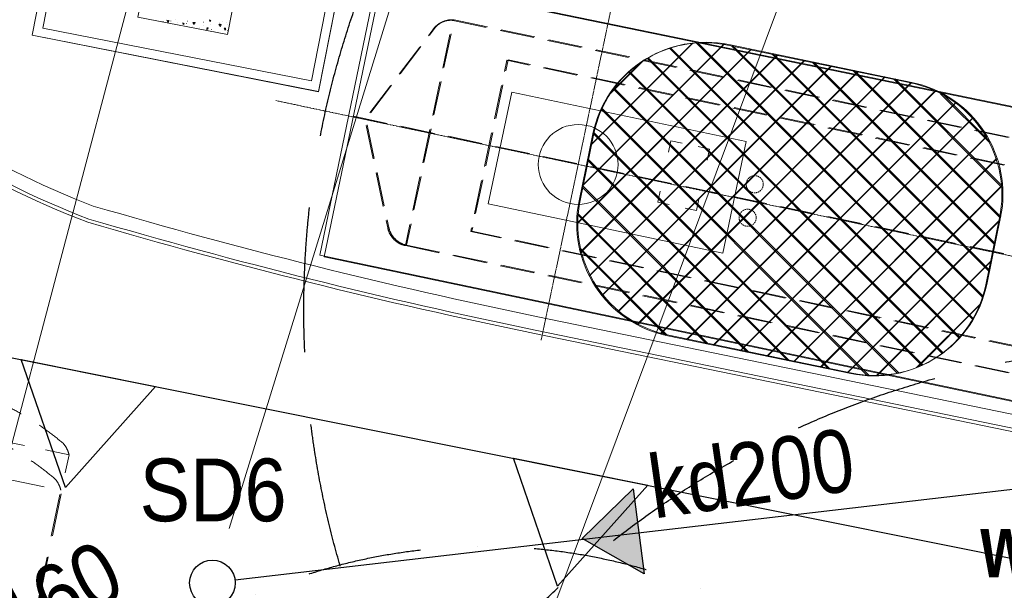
# Model space of a CAD drawing. Header units: millimetres. Extents: x 19047 to 276906, y -533553 to -451719.
# Tile 26 of 36: x 54949 to 63580, y -471896 to -466897. Entities that reach past the tile are written whole.
import ezdxf
from ezdxf.lldxf.tags import DXFTag

# ---------------------------------------------------------------- set-up
doc = ezdxf.new("R2010")
doc.units = ezdxf.units.MM
doc.header["$MEASUREMENT"] = 0
for name, pattern in [('CENTRE2', [28.575, 19.05, -3.175, 3.175, -3.175]), ('DASHDOT', [1000, 500, -250, 0, -250]), ('DASHED', [19.05, 12.7, -6.35]), ('Krawędzie ukryte drobniejsze', [425, 300, -125]), ('Krawędzie ukryte drobniejsze kopia', [562.5, 375, -187.5])]:
    doc.linetypes.add(name, pattern=pattern)
for name, color, linetype, lineweight in [('0_Nr_pióra__101', 7, 'Continuous', 5), ('ODLEGŁOŚCI BEZPIECZNE OD LPG', 1, 'DASHED', 30), ('ODLEGŁOŚCI BEZPIECZNE OD PALIW PŁYNNYCH', 30, 'DASHDOT', 30), ('PZT - strefy zagrożenia wybuchem_Nr_pióra__127', 6, 'Continuous', 5), ('PZT - strefy zagrożenia wybuchem_Nr_pióra__239', 6, 'Continuous', 13), ('PZT elementy dodatkowe_Nr_pióra__1', 7, 'Continuous', 13), ('PZT elementy dodatkowe_Nr_pióra__101', 7, 'Continuous', 5), ('PZT woda_Nr_pióra__1', 7, 'Continuous', 13), ('PZT_Nr_pióra__1', 7, 'Continuous', 13), ('PZT_Nr_pióra__101', 7, 'Continuous', 5), ('PZT_Nr_pióra__205', 8, 'Continuous', 5), ('PZT_Nr_pióra__21', 7, 'Continuous', 25), ('PZT_Nr_pióra__41', 7, 'Continuous', 15)]:
    doc.layers.add(name, color=color, linetype=linetype, lineweight=lineweight)
doc.layers.add('IS_Węzeł_sieci_kanalizacyjnej_-_opisy', color=7, linetype='Continuous')
doc.layers.add('PZT_i_KD', color=7, linetype='Continuous', lineweight=30, true_color=0x136734)
doc.styles.add('GENERATED_STYLE_9', font='txt')
doc.linetypes.add('Przekreślana podwójnie kopia-000', pattern='A,0,[2,PAB PZT Rew_1 11_04_20251.Shx,S=9.920635,R=0,X=0,Y=0],-1250,0', length=1250)
tags = doc.linetypes.add('SOLID', pattern=[10, 10, 0]).pattern_tags.tags
tags[6:7] = [DXFTag(74, 4), DXFTag(75, 0), DXFTag(340, '0'), DXFTag(46, 0.0), DXFTag(50, 0.0), DXFTag(44, 0.0), DXFTag(45, 0.0)]
tags[4:5] = [DXFTag(74, 4), DXFTag(75, 0), DXFTag(340, '0'), DXFTag(46, 0.0), DXFTag(50, 0.0), DXFTag(44, 0.0), DXFTag(45, 0.0)]

# ---------------------------------------------------------------- blocks, each defined once
blk = doc.blocks.new('Etykieta_5', base_point=(39473.9, -684457.8))
at = {"layer": '0_Nr_pióra__101', "linetype": 'Continuous'}
for p, q in [((40033.9, -683014.1), (38913.9, -683014.1)), ((38913.9, -683014.1), (38913.9, -684455.3)), ((40033.9, -684455.3), (40033.9, -683014.1)), ((38913.9, -684455.3), (40033.9, -684455.3))]:
    blk.add_line(p, q, dxfattribs=at)
at = {"layer": '0_Nr_pióra__101', "insert": (40526.7, -683297.2), "char_height": 875, "attachment_point": 3, "style": 'GENERATED_STYLE_9'}
blk.add_mtext('\\A1;{\\pt0,101000;\\fArial Narrow|b1|i0|c238|p34;5. \\fArial Narrow|b1|i0|c238|p34;\\A1{\\H.66x;\\S^  ;}\\fArial Narrow|b1|i0|c238|p34;\\fArial Narrow|b1|i0|c238|p34;\\A1{\\H.66x;\\S^  ;}\\fArial Narrow|b1|i0|c238|p34;\\fArial Narrow|b1|i0|c238|p34;\\fArial Narrow|b1|i0|c238|p34;\\fArial Narrow|b1|i0|c238|p34;\\fArial Narrow|b1|i0|c238|p34;\\fArial Narrow|b1|i0|c238|p34;\\fArial Narrow|b1|i0|c238|p34;\\fArial Narrow|b1|i0|c238|p34;\\fArial Narrow|b1|i0|c238|p34;\\fArial Narrow|b1|i0|c238|p34;\\fArial Narrow|b1|i0|c238|p34;\\fArial Narrow|b1|i0|c238|p34;\\fArial Narrow|b1|i0|c238|p34;\\fArial Narrow|b1|i0|c238|p34;\\fArial Narrow|b1|i0|c238|p34;\\fArial Narrow|b1|i0|c238|p34;\\fArial Narrow|b1|i0|c238|p34;\\fArial Narrow|b1|i0|c238|p34;\\fArial Narrow|b1|i0|c238|p34;\\fArial Narrow|b1|i0|c238|p34;\\fArial Narrow|b1|i0|c238|p34;\\fArial Narrow|b1|i0|c238|p34;\\fArial Narrow|b1|i0|c238|p34;\\fArial Narrow|b1|i0|c238|p34;\\fArial Narrow|b1|i0|c238|p34;\\fArial Narrow|b1|i0|c238|p34;}', dxfattribs=at)
blk = doc.blocks.new('Etykieta_6', base_point=(42454.5, -685272.7))
at = {"layer": '0_Nr_pióra__101', "linetype": 'Continuous'}
for p, q in [((43014.6, -683829), (41894.5, -683829)), ((41894.5, -683829), (41894.5, -685270.2)), ((43014.6, -685270.2), (43014.6, -683829)), ((41894.5, -685270.2), (43014.6, -685270.2))]:
    blk.add_line(p, q, dxfattribs=at)
at = {"layer": '0_Nr_pióra__101', "insert": (43434.1, -684098.9), "char_height": 875, "attachment_point": 3, "style": 'GENERATED_STYLE_9'}
blk.add_mtext('\\A1;{\\pt0,101000;\\fArial Narrow|b1|i0|c238|p34;6. \\fArial Narrow|b1|i0|c238|p34;\\A1{\\H.66x;\\S^  ;}\\fArial Narrow|b1|i0|c238|p34;\\fArial Narrow|b1|i0|c238|p34;\\A1{\\H.66x;\\S^  ;}\\fArial Narrow|b1|i0|c238|p34;\\fArial Narrow|b1|i0|c238|p34;\\fArial Narrow|b1|i0|c238|p34;\\fArial Narrow|b1|i0|c238|p34;\\fArial Narrow|b1|i0|c238|p34;\\fArial Narrow|b1|i0|c238|p34;\\fArial Narrow|b1|i0|c238|p34;\\fArial Narrow|b1|i0|c238|p34;\\fArial Narrow|b1|i0|c238|p34;\\fArial Narrow|b1|i0|c238|p34;\\fArial Narrow|b1|i0|c238|p34;\\fArial Narrow|b1|i0|c238|p34;\\fArial Narrow|b1|i0|c238|p34;\\fArial Narrow|b1|i0|c238|p34;\\fArial Narrow|b1|i0|c238|p34;\\fArial Narrow|b1|i0|c238|p34;\\fArial Narrow|b1|i0|c238|p34;\\fArial Narrow|b1|i0|c238|p34;\\fArial Narrow|b1|i0|c238|p34;\\fArial Narrow|b1|i0|c238|p34;\\fArial Narrow|b1|i0|c238|p34;\\fArial Narrow|b1|i0|c238|p34;\\fArial Narrow|b1|i0|c238|p34;\\fArial Narrow|b1|i0|c238|p34;\\fArial Narrow|b1|i0|c238|p34;\\fArial Narrow|b1|i0|c238|p34;}', dxfattribs=at)

msp = doc.modelspace()

# ---------------------------------------------------------------- hatches: boundary and pattern name
at = {"layer": 'PZT - strefy zagrożenia wybuchem_Nr_pióra__127', "linetype": 'Continuous'}
h = msp.add_hatch(dxfattribs=at)
h.set_pattern_fill('Siatka_5x5_ukośna', color=256, scale=1000, style=0, pattern_type=2)
h.set_pattern_definition([(45, (21972.7, 217819.26), (-141.421356, 141.421356), []), (135, (21972.7, 217819.26), (141.421356, 141.421356), [])])
h.paths.add_polyline_path([(59851.7, -468484, 0.414214), (60629, -469665.5), (62235.1, -469996.9, 0.414214), (63416.6, -469219.7), (63537.8, -468632, 0.414214), (62760.6, -467450.6), (61154.4, -467119.1, 0.414214), (59973, -467896.4)])
at = {"layer": 'PZT - strefy zagrożenia wybuchem_Nr_pióra__239', "linetype": 'Continuous'}
h = msp.add_hatch(dxfattribs=at)
h.set_pattern_fill('Siatka_5x5_ukośna', color=256, style=0, pattern_type=2)
h.set_pattern_definition([(45, (21982.28, 217823.63), (-141.421356, 141.421356), []), (135, (21982.28, 217823.63), (141.421356, 141.421356), [])])
h.paths.add_polyline_path([(59861.3, -468479.7, 0.414214), (60638.6, -469661.1), (62244.7, -469992.6, 0.414214), (63426.2, -469215.3), (63547.4, -468627.7, 0.414214), (62770.2, -467446.2), (61164, -467114.8, 0.414214), (59982.5, -467892.1)])
at = {"layer": 'PZT_i_KD'}
msp.add_hatch(color=256, dxfattribs=at).paths.add_polyline_path([(59879.1, -471442.6), (60423.2, -471750.1), (60326.7, -471006.3)])

# ---------------------------------------------------------------- linework, layer by layer
at = {"layer": 'IS_Węzeł_sieci_kanalizacyjnej_-_opisy', "linetype": 'SOLID', "lineweight": 20, "ltscale": 10}
for p, q in [((62138.6, -454054.5), (56785.3, -471353.6)), ((66068.7, -454851.5), (58582.5, -474835)), ((58567.6, -456668.7), (54131.7, -473438.3))]:
    msp.add_line(p, q, dxfattribs=at)
at = {"layer": 'ODLEGŁOŚCI BEZPIECZNE OD LPG', "ltscale": 100}
for centre in [(61672.2, -468544.2), (65439.3, -469439.5), (65088.5, -477756.4)]:
    msp.add_circle(centre, 8000, dxfattribs=at)
at = {"layer": 'ODLEGŁOŚCI BEZPIECZNE OD PALIW PŁYNNYCH', "ltscale": 2}
msp.add_circle((59024.2, -476510.8), 5000, dxfattribs=at)
at = {"layer": 'PZT - strefy zagrożenia wybuchem_Nr_pióra__127', "linetype": 'Continuous', "flags": 128}
msp.add_lwpolyline([(59851.7, -468484, 0.414214), (60629, -469665.5), (62235.1, -469996.9, 0.414214), (63416.6, -469219.7), (63537.8, -468632, 0.414214), (62760.6, -467450.6), (61154.4, -467119.1, 0.414214), (59973, -467896.4)], format="xyb", close=True, dxfattribs=at)
at = {"layer": 'PZT - strefy zagrożenia wybuchem_Nr_pióra__239', "linetype": 'Continuous', "flags": 128}
msp.add_lwpolyline([(59861.3, -468479.7, 0.414214), (60638.6, -469661.1), (62244.7, -469992.6, 0.414214), (63426.2, -469215.3), (63547.4, -468627.7, 0.414214), (62770.2, -467446.2), (61164, -467114.8, 0.414214), (59982.5, -467892.1)], format="xyb", close=True, dxfattribs=at)
at = {"layer": 'PZT elementy dodatkowe_Nr_pióra__1', "linetype": 'Krawędzie ukryte drobniejsze kopia', "flags": 128}
msp.add_lwpolyline([(55309, -471018.2, 0.12929), (55256.6, -470918, 0.124498), (54139.9, -470372.6, 0.123601), (52894.5, -470435.3, 0.254708), (52810.6, -470502.5)], format="xyb", dxfattribs=at)
msp.add_lwpolyline([(53301.6, -480789.8), (55309, -471018.2), (52811.1, -470505.1), (50803.8, -480276.7)], close=True, dxfattribs=at)
at = {"layer": 'PZT elementy dodatkowe_Nr_pióra__101', "linetype": 'Krawędzie ukryte drobniejsze kopia', "flags": 128}
msp.add_lwpolyline([(55381.3, -470708.1, 0.12929), (55329, -470608, 0.124498), (54212.3, -470062.5, 0.123601), (52966.8, -470125.2, 0.254708), (52883, -470192.4)], format="xyb", dxfattribs=at)
msp.add_lwpolyline([(53311.2, -480785.5), (55381.3, -470708.1), (52883.5, -470195), (50813.4, -480272.4)], close=True, dxfattribs=at)
at = {"layer": 'PZT woda_Nr_pióra__1', "linetype": 'Continuous', "flags": 128}
for points in [[(58142.3, -464612.7), (57568.8, -467526.8), (55056.9, -467032.5), (55630.4, -464118.3)], [(58048.4, -464675.8), (57505.8, -467432.8), (55150.9, -466969.4), (55693.3, -464212.8)]]:
    msp.add_lwpolyline(points, close=True, dxfattribs=at)
at = {"layer": 'PZT_i_KD'}
msp.add_line((64018.8, -470969.3), (56836.1, -471808), dxfattribs=at)
msp.add_lwpolyline([(60423.2, -471750.1), (59879.1, -471442.6), (60326.7, -471006.3), (60423.2, -471750.1)], dxfattribs=at)
msp.add_circle((56637.5, -471831.2), 200, dxfattribs=at)
at = {"layer": 'PZT_Nr_pióra__1', "linetype": 'Continuous', "flags": 128}
for points in [[(64041.6, -470587.5), (59461, -469645.8, -0.020549), (55546.1, -468671.1, -0.108692), (52960, -466985.5), (50898.6, -464300.4, -0.232055), (50577.8, -461921.6), (50924.7, -460905.2)], [(64047.7, -470558.1), (59467, -469616.4, -0.020544), (55555.6, -468642.7, -0.108587), (52982.6, -466965.8), (50923, -464282.9, -0.23195), (50606.3, -461931.2), (50954.3, -460911.1)], [(64071.8, -470440.6), (59491.2, -469498.9, -0.02052), (55593.8, -468528.8, -0.10816), (53073.3, -466886.9), (51020.6, -464213, -0.231514), (50720, -461969.6), (51073, -460934.9)]]:
    msp.add_lwpolyline(points, format="xyb", dxfattribs=at)
at = {"layer": 'PZT_Nr_pióra__1', "linetype": 'Przekreślana podwójnie kopia-000', "flags": 128}
msp.add_lwpolyline([(66726.5, -470879.4), (67237.6, -468393.3), (58086.1, -466511.5), (57580, -468959.5)], close=True, dxfattribs=at)
at = {"layer": 'PZT_Nr_pióra__101', "linetype": 'CENTRE2'}
for p, q in [((60169.2, -466626.6), (59519.7, -469703.1)), ((57194.4, -467605.4), (66480.4, -469565.8))]:
    msp.add_line(p, q, dxfattribs=at)
at = {"layer": 'PZT_Nr_pióra__101', "linetype": 'Krawędzie ukryte drobniejsze'}
for p, q in [((57865.5, -467747.2), (65459.8, -469350)), ((57875.1, -467742.8), (65469.3, -469345.7))]:
    msp.add_line(p, q, dxfattribs=at)
at = {"layer": 'PZT_Nr_pióra__101', "linetype": 'Continuous', "flags": 128}
for points in [[(55629.6, -464118.9), (55630.6, -464118.2), (58142.2, -464613.1), (57568.8, -467527.2), (55056.8, -467032.9)], [(55692.7, -464212.6), (58048.3, -464676.2), (57505.8, -467432.8), (55150.9, -466969.4)], [(56429.2, -464616.4), (57214.3, -464770.9), (56770.2, -467027.4), (55985.2, -466872.9)], [(61111, -468943.3), (61317.5, -467964.8), (59262.8, -467531.1), (59056.3, -468509.5)]]:
    msp.add_lwpolyline(points, close=True, dxfattribs=at)
at = {"layer": 'PZT_Nr_pióra__101', "linetype": 'Krawędzie ukryte drobniejsze', "flags": 128}
for points in [[(58329.8, -468876.1, -0.296966), (58174.9, -468721.2), (57974.1, -467770.1), (58585, -466965.6, -0.237091), (58746.5, -466902.3)], [(58339.4, -468871.7, -0.296966), (58184.5, -468716.8), (57983.7, -467765.7), (58594.5, -466961.2, -0.237091), (58756, -466897.9)]]:
    msp.add_lwpolyline(points, format="xyb", dxfattribs=at)
for points in [[(58329.8, -468876.1), (64558.1, -470190.9), (64974.8, -468217.2), (58746.5, -466902.3)], [(58339.4, -468871.7), (64567.7, -470186.6), (64984.4, -468212.8), (58756, -466897.9)], [(64405.7, -468347), (59219.9, -467252.2), (58903, -468753.2), (64088.8, -469848)], [(64415.3, -468342.6), (59229.5, -467247.8), (58912.6, -468748.8), (64098.4, -469843.6)]]:
    msp.add_lwpolyline(points, close=True, dxfattribs=at)
at = {"layer": 'PZT_Nr_pióra__101', "linetype": 'Continuous', "flags": 128}
for points in [[(60754.5, -467978.8), (60656.7, -467958.2), (60636, -468056.1)], [(60973.6, -468127.3), (60994.2, -468029.4), (60896.3, -468008.8)], [(60563.7, -468398.4), (60543.1, -468496.3), (60640.9, -468517)], [(60782.7, -468546.9), (60880.6, -468567.6), (60901.3, -468469.7)]]:
    msp.add_lwpolyline(points, dxfattribs=at)
at = {"layer": 'PZT_Nr_pióra__101', "linetype": 'Continuous'}
msp.add_circle((59844.4, -468164.9), 350, dxfattribs=at)
at = {"layer": 'PZT_Nr_pióra__101', "linetype": 'DASHED'}
for centre in [(61392, -468338.3), (61330, -468631.8)]:
    msp.add_circle(centre, 75, dxfattribs=at)
at = {"layer": 'PZT_Nr_pióra__205', "linetype": 'Continuous', "flags": 128}
for points in [[(56203.9, -466912.7), (56204.9, -466912.9)], [(56250.8, -466920.9), (56237.2, -466902)], [(56256.3, -466903.6), (56237.2, -466902)], [(56250.8, -466920.9), (56256.3, -466903.6)], [(56266.3, -466907.8), (56267.4, -466908)], [(56275.9, -466903.2), (56276.9, -466903.4)], [(56281.3, -466908.5), (56282.3, -466908.7)], [(56310.3, -466898.1), (56311.3, -466898.3)], [(56331.3, -466922.7), (56332.4, -466922.9)], [(56380.2, -466937.7), (56377.6, -466923.2)], [(56389.3, -466929.8), (56377.6, -466923.2)], [(56380.2, -466937.7), (56389.3, -466929.8)], [(56408.6, -466930.4), (56409.6, -466930.6)], [(56418, -466909.6), (56419.1, -466909.8)], [(56479.2, -466938.9), (56466.6, -466920.2)], [(56485.7, -466921.8), (56466.6, -466920.2)], [(56479.2, -466938.9), (56485.7, -466921.8)], [(56489.3, -466925.8), (56490.3, -466926)], [(56491.3, -466920.8), (56492.4, -466921)], [(56561.1, -466917.2), (56562.1, -466917.4)], [(56614.8, -466912.7), (56612.5, -466897.1)], [(56624.1, -466903.8), (56612.5, -466897.1)], [(56614.8, -466912.7), (56624.1, -466903.8)], [(56703.3, -466923.6), (56704.3, -466923.8)], [(56725.4, -466909.7), (56726.5, -466909.9)], [(56758.5, -466917.2), (56759.5, -466917.4)], [(56395.1, -466938.5), (56396.1, -466938.7)], [(56460.1, -466953.4), (56461.1, -466953.7)], [(56525.1, -466968.4), (56526.2, -466968.6)], [(56559.3, -466948.2), (56560.3, -466948.4)], [(56584.5, -466979), (56585.6, -466979.2)], [(56597.4, -466979.4), (56587.8, -466967.8)], [(56600.7, -466968.2), (56587.8, -466967.8)], [(56589.9, -466984.4), (56591, -466984.6)], [(56597.4, -466979.4), (56600.7, -466968.2)], [(56618.6, -466942.6), (56619.7, -466942.8)], [(56627.9, -466983.2), (56628.9, -466983.4)], [(56654.9, -466999.3), (56656, -466999.5)], [(56707.5, -466956.8), (56695, -466938.2)], [(56714.1, -466939.8), (56695, -466938.2)], [(56701.2, -466934), (56702.3, -466934.2)], [(56707.5, -466956.8), (56714.1, -466939.8)], [(56720, -467014.3), (56721, -467014.5)], [(56750.2, -466981.4), (56740.6, -466969.8)], [(56753.4, -466970.2), (56740.6, -466969.8)], [(56747.7, -466988.5), (56745.4, -466972.9)], [(56757, -466979.5), (56745.4, -466972.9)], [(56747.7, -466988.5), (56757, -466979.5)], [(56750.2, -466981.4), (56753.4, -466970.2)], [(56771.1, -466989.8), (56772.2, -466990.1)], [(56773.5, -466939.6), (56774.5, -466939.8)]]:
    msp.add_lwpolyline(points, dxfattribs=at)
at = {"layer": 'PZT_Nr_pióra__21', "linetype": 'Continuous', "flags": 128}
msp.add_lwpolyline([(32198.7, -465310), (96557.2, -478213.2)], dxfattribs=at)
for points in [[(56139.4, -470109.9), (55350.1, -470994.4), (54962.8, -469874)], [(60453.5, -470974.8), (59664.2, -471859.3), (59276.9, -470738.9)]]:
    msp.add_lwpolyline(points, close=True, dxfattribs=at)
at = {"layer": 'PZT_Nr_pióra__41', "linetype": 'Przekreślana podwójnie kopia-000', "flags": 128}
msp.add_lwpolyline([(65982.9, -470729.7), (66716.9, -470883.7), (67228, -468397.7), (58124.9, -466525.8), (57618.8, -468974), (65102.1, -470544.8)], dxfattribs=at)

# ---------------------------------------------------------------- block references
at = {"linetype": 'Continuous'}
for name, p in [('Etykieta_5', (61456.2, -466634.1)), ('Etykieta_6', (64436.8, -467449.1))]:
    msp.add_blockref(name, p, dxfattribs=at)

# ---------------------------------------------------------------- texts
at = {"layer": 'PZT_i_KD', "color": 7, "linetype": 'Continuous', "char_height": 550, "attachment_point": 8, "style": 'GENERATED_STYLE_9'}
for s, insert, rotation in [('\\A1;{\\W0.9;kd200}', (61402.5, -471149), 8.08124), ('\\A1;{\\W0.9;kd160}', (55107.8, -472350.2), 27.85791)]:
    msp.add_mtext(s, dxfattribs=dict(at, insert=insert, rotation=rotation))
for s, insert in [('\\A1;{\\W0.9;SD6}', (56644, -471299.1)), ('\\A1;{\\W0.900000x;\\fArial Narrow|b1|i0|c238|p34;w5}', (63748.7, -471789))]:
    msp.add_mtext(s, dxfattribs=dict(at, insert=insert))

doc.saveas('drawing.dxf')
